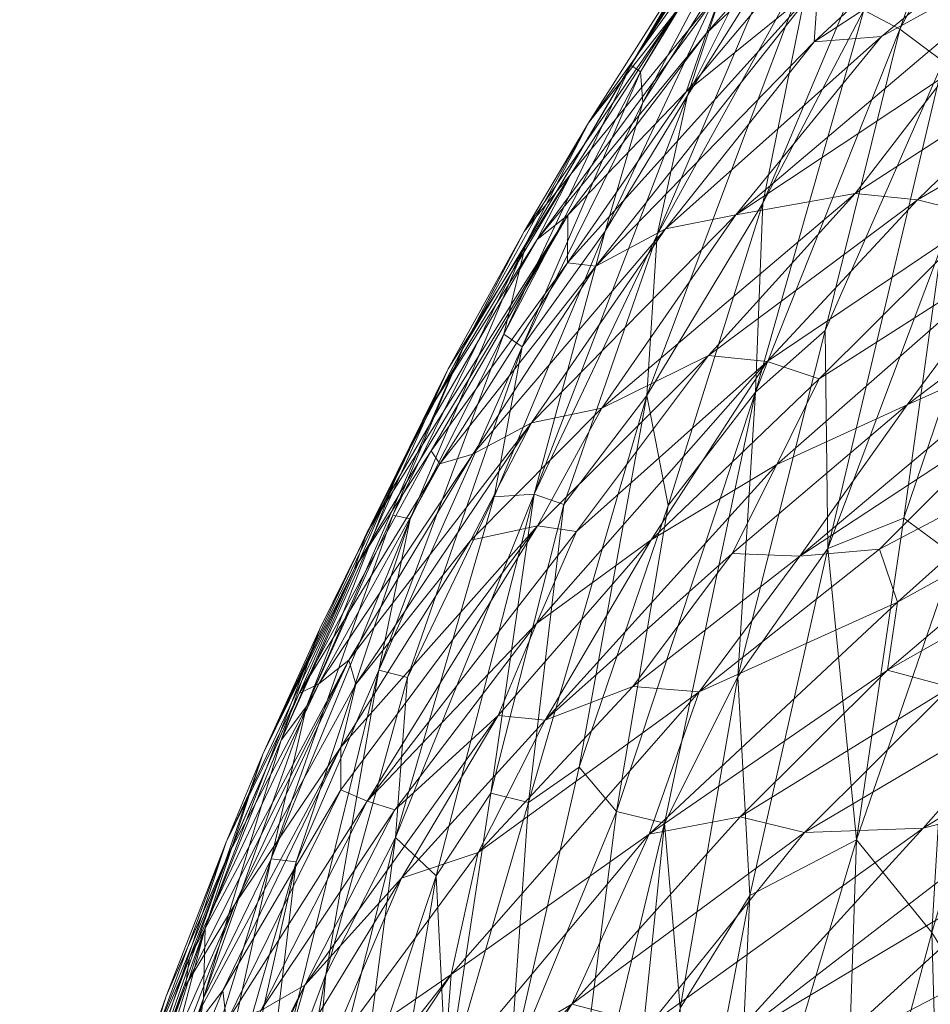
# Model space of a CAD drawing. Header units: millimetres. Extents: x -86 to 86, y 0 to 222.
# Tile 8 of 77: x -73.233 to -72.835, y 78.977 to 79.408. Entities that reach past the tile are written whole.
import ezdxf

# ---------------------------------------------------------------- set-up
doc = ezdxf.new("R2010")
doc.units = ezdxf.units.MM
doc.layers.add('A-GENM', color=13, linetype='Continuous')

# ---------------------------------------------------------------- blocks, each defined once
blk = doc.blocks.new('Model_FFAS1704-101GL0BF0 - Model_FFAS1704-101GL0BF0-430332-Preview')
at = {"layer": 'A-GENM', "lineweight": 9}
mesh = blk.add_polyface(dxfattribs=at)
corners = [(-72.70008, 79.32679, -32.84556), (-72.73486, 79.35286, -31.85162), (-72.67051, 79.50367, -32.68702), (-72.82973, 79.30876, -29.39154), (-72.82896, 79.38959, -28.77421), (-72.78951, 79.44591, -29.56807), (-72.74471, 79.49056, -30.60344), (-72.72564, 79.46523, -31.40845), (-72.77855, 79.32577, -30.79499), (-72.77645, 79.39092, -11.82785), (-72.82764, 79.38376, -12.57691), (-72.86746, 79.33183, -11.80291), (-72.87181, 79.45938, -16.57278), (-72.88366, 79.42313, -15.47498), (-72.76627, 79.53081, -16.20543), (-72.71733, 79.40068, -11.2103), (-72.61781, 79.43245, -10.92614), (-72.60725, 79.46259, -11.66119), (-72.70088, 79.35356, -9.65888), (-72.60571, 79.41131, -10.22106), (-72.70584, 79.37682, -10.37502), (-72.67371, 79.45104, -12.09253), (-72.77589, 79.44441, -13.47477), (-72.91972, 79.32257, -12.87788), (-72.88549, 79.39827, -14.56126), (-72.85607, 79.40062, -13.80067), (-72.75466, 79.48368, -14.33905), (-72.81168, 79.32193, -10.38175), (-72.7942, 79.30763, -9.67176), (-72.73321, 79.43999, -12.60364), (-72.66531, 79.34512, -9.01473), (-72.76564, 79.29932, -8.99973), (-72.9079, 79.32768, -26.49352), (-72.88549, 79.43842, -25.74958), (-72.83131, 79.50979, -26.98377), (-72.80302, 79.48873, -28.57798), (-72.76319, 79.54649, -29.29228), (-72.61092, 79.56781, -33.79641), (-72.64401, 79.38895, -33.91394), (-72.78807, 79.48839, -15.19723), (-72.69106, 79.51063, -32.06388), (-72.80846, 79.30106, -30.07592), (-72.86379, 79.41208, -27.20946), (-72.88071, 79.27189, -28.01596), (-72.84804, 79.40376, -27.93785), (-72.80887, 79.51303, -27.96065), (-72.77686, 79.26976, -8.33055), (-72.62878, 79.33516, -8.3683), (-72.84022, 79.32902, -11.13056), (-72.6375, 79.49072, -12.80048), (-72.67237, 79.49503, -13.37186), (-72.91107, 79.24488, -27.18196)]
mesh.append_faces([[corners[k] for k in face] for face in [(0, 1, 2), (3, 4, 5), (6, 7, 8), (9, 10, 11), (12, 13, 14), (15, 16, 17), (18, 19, 20), (15, 21, 9), (10, 22, 23), (24, 25, 26), (27, 28, 20), (28, 18, 20), (10, 9, 29), (30, 18, 31), (32, 33, 34), (35, 36, 4), (0, 2, 37), (0, 37, 38), (22, 26, 25), (24, 26, 39), (24, 39, 13), (23, 22, 25), (29, 22, 10), (7, 40, 1), (1, 8, 7), (41, 6, 8), (34, 42, 32), (4, 43, 44), (35, 4, 44), (5, 4, 36), (41, 5, 6), (41, 3, 5), (45, 35, 44), (42, 45, 44), (30, 46, 47), (20, 15, 27), (9, 11, 48), (11, 10, 23), (48, 27, 15), (9, 21, 29), (15, 9, 48), (49, 29, 21), (22, 29, 50), (28, 31, 18), (18, 30, 19), (15, 20, 16), (15, 17, 21), (1, 40, 2), (51, 42, 44)]], dxfattribs={"vtx0": -1, "vtx1": -1, "vtx2": -1})
mesh = blk.add_polyface(dxfattribs=at)
corners = [(-72.96049, 79.37172, -22.74085), (-72.9009, 79.48437, -22.73611), (-72.92146, 79.43355, -23.55639), (-72.96567, 79.38803, -21.13546), (-73.01162, 79.30988, -20.21682), (-72.93409, 79.44164, -20.51037), (-73.02117, 79.27033, -21.25735), (-72.98426, 79.36275, -19.30659), (-72.92525, 79.42209, -17.38119), (-72.99189, 79.34037, -17.54053), (-73.00663, 79.31175, -16.86371), (-72.97689, 79.31536, -23.27477), (-73.01315, 79.26478, -22.10121), (-72.90184, 79.43682, -24.85444), (-72.94093, 79.37469, -24.06672), (-72.88422, 79.48842, -24.33336), (-72.99318, 79.32236, -16.2905), (-72.99331, 79.30157, -15.12186), (-72.94142, 79.3764, -15.88269), (-72.88366, 79.42313, -15.47498), (-72.98104, 79.30002, -14.36562), (-72.88549, 79.39827, -14.56126), (-72.95046, 79.31643, -13.70476), (-72.85607, 79.40062, -13.80067), (-72.91972, 79.32257, -12.87788), (-72.9586, 79.24346, -25.37218), (-72.88549, 79.43842, -25.74958), (-72.9079, 79.32768, -26.49352), (-72.95415, 79.31375, -24.60107), (-72.93264, 79.40199, -16.70563), (-73.01229, 79.31519, -18.54003), (-72.94605, 79.41131, -18.37492), (-72.90407, 79.47436, -19.38605), (-72.88985, 79.50576, -21.94806), (-72.91285, 79.47315, -21.19332), (-72.96142, 79.38503, -22.0063), (-72.85429, 79.52023, -18.82291), (-73.03906, 79.26431, -19.14483), (-72.86379, 79.41208, -27.20946), (-72.91107, 79.24488, -27.18196), (-72.87963, 79.48236, -18.08213), (-72.84346, 79.50369, -17.45374), (-72.87181, 79.45938, -16.57278), (-72.84535, 79.52875, -25.67056)]
mesh.append_faces([[corners[k] for k in face] for face in [(0, 1, 2), (3, 4, 5), (6, 4, 3), (4, 7, 5), (8, 9, 10), (0, 11, 12), (13, 14, 15), (16, 17, 18), (19, 20, 21), (20, 19, 17), (21, 22, 23), (24, 23, 22), (21, 20, 22), (25, 26, 27), (14, 13, 28), (18, 17, 19), (10, 29, 8), (30, 9, 31), (7, 32, 5), (33, 3, 34), (33, 35, 3), (7, 31, 32), (36, 32, 31), (3, 5, 34), (6, 3, 35), (0, 12, 35), (1, 0, 35), (0, 2, 11), (33, 1, 35), (2, 14, 11), (15, 14, 2), (26, 28, 13), (30, 7, 37), (31, 9, 8), (26, 25, 28), (38, 39, 27), (40, 31, 8), (31, 7, 30), (29, 41, 8), (31, 40, 36), (41, 40, 8), (19, 42, 18), (29, 18, 42), (18, 29, 16), (41, 29, 42), (4, 37, 7), (10, 16, 29), (13, 43, 26)]], dxfattribs={"vtx0": -1, "vtx1": -1, "vtx2": -1})
mesh = blk.add_polyface(dxfattribs=at)
corners = [(-72.76564, 79.29932, -8.99973), (-72.7942, 79.30763, -9.67176), (-72.84483, 79.23932, -8.57211), (-72.90607, 79.25826, -10.40846), (-72.95677, 79.18029, -9.31056), (-72.88326, 79.25075, -9.66255), (-72.9784, 79.23785, -11.84982), (-72.93174, 79.26092, -11.15734), (-72.86746, 79.33183, -11.80291), (-72.93574, 79.11374, -6.82419), (-72.89171, 79.1731, -7.56852), (-72.96485, 79.11611, -7.5944), (-72.81168, 79.32193, -10.38175), (-72.84022, 79.32902, -11.13056), (-72.79914, 79.2339, -7.65945), (-72.77686, 79.26976, -8.33055), (-72.84894, 79.15306, -6.22211), (-72.95764, 79.05152, -5.57798), (-72.90178, 79.21321, -8.95059), (-72.82406, 79.17349, -30.22949), (-72.78696, 79.16646, -31.23002), (-72.83398, 79.00849, -30.41913), (-72.78473, 79.11424, -4.19936), (-72.82586, 79.11584, -4.83433), (-72.88972, 79.05215, -4.17569), (-72.91972, 79.32257, -12.87788), (-72.76283, 79.20043, -6.23137), (-72.77474, 79.21934, -6.90574), (-72.85686, 79.17614, -6.99741), (-72.80846, 79.30106, -30.07592), (-72.84626, 79.18978, -29.54653), (-72.91885, 79.12027, -27.70191), (-72.88071, 79.27189, -28.01596), (-72.87945, 79.17651, -28.63618), (-72.91107, 79.24488, -27.18196), (-72.82896, 79.38959, -28.77421), (-72.82973, 79.30876, -29.39154), (-72.95098, 79.0563, -26.98402), (-72.91365, 79.02469, -28.23267), (-72.86689, 79.04902, -29.46633), (-72.77855, 79.32577, -30.79499), (-72.85337, 79.12327, -5.47866), (-72.91784, 79.05907, -4.91279), (-72.76336, 79.17422, -5.53041), (-72.9494, 79.19537, -26.19483), (-72.9586, 79.24346, -25.37218), (-72.9079, 79.32768, -26.49352), (-72.84804, 79.40376, -27.93785), (-72.92129, 79.17426, -8.23955)]
mesh.append_faces([[corners[k] for k in face] for face in [(0, 1, 2), (3, 4, 5), (6, 7, 8), (9, 10, 11), (3, 12, 13), (10, 14, 15), (16, 9, 17), (2, 15, 0), (18, 5, 4), (19, 20, 21), (22, 23, 24), (8, 25, 6), (16, 26, 27), (16, 27, 28), (29, 19, 30), (31, 32, 33), (32, 31, 34), (35, 36, 33), (31, 37, 34), (33, 38, 31), (30, 19, 39), (20, 19, 40), (41, 42, 23), (23, 43, 41), (26, 41, 43), (17, 41, 16), (44, 45, 46), (44, 46, 34), (32, 34, 47), (32, 35, 33), (30, 33, 36), (33, 30, 39), (29, 30, 36), (19, 29, 40), (2, 18, 48), (18, 2, 1), (10, 2, 48), (2, 10, 15), (12, 3, 5), (7, 3, 13), (8, 7, 13), (1, 12, 5), (18, 1, 5), (11, 10, 48), (28, 10, 9), (28, 14, 10), (16, 41, 26), (16, 28, 9), (14, 28, 27)]], dxfattribs={"vtx0": -1, "vtx1": -1, "vtx2": -1})
mesh = blk.add_polyface(dxfattribs=at)
corners = [(-73.06332, 79.11999, -21.87274), (-73.07585, 79.12322, -21.0218), (-73.01315, 79.26478, -22.10121), (-72.97689, 79.31536, -23.27477), (-73.02552, 79.1991, -22.73985), (-73.00906, 79.23148, -12.85416), (-73.03483, 79.21778, -13.63474), (-73.089, 79.12759, -13.11317), (-73.06698, 79.21118, -18.42268), (-73.03906, 79.26431, -19.14483), (-73.10759, 79.10736, -18.66913), (-73.01162, 79.30988, -20.21682), (-73.02117, 79.27033, -21.25735), (-73.06221, 79.18952, -20.3618), (-72.98938, 79.18389, -10.40341), (-72.93174, 79.26092, -11.15734), (-73.00645, 79.18638, -11.09048), (-73.06975, 79.19111, -19.4713), (-73.11072, 79.11299, -14.61758), (-73.04926, 79.21354, -14.42977), (-73.05301, 79.21929, -15.11895), (-73.11872, 79.09261, -17.83026), (-73.04566, 79.25517, -17.78955), (-72.99331, 79.30157, -15.12186), (-73.00698, 79.1437, -9.69183), (-72.95677, 79.18029, -9.31056), (-72.90607, 79.25826, -10.40846), (-73.03574, 79.18007, -12.10854), (-72.9784, 79.23785, -11.84982), (-72.98104, 79.30002, -14.36562), (-72.91972, 79.32257, -12.87788), (-73.081, 79.18359, -16.24066), (-72.99318, 79.32236, -16.2905), (-73.00663, 79.31175, -16.86371), (-72.95046, 79.31643, -13.70476), (-73.08591, 79.11714, -12.39197), (-73.08663, 79.1678, -15.54172), (-73.1022, 79.11724, -13.77413), (-73.05473, 79.23575, -16.94802), (-73.1267, 79.08644, -16.22509), (-73.00798, 79.20032, -23.65541), (-73.01229, 79.31519, -18.54003), (-72.96142, 79.38503, -22.0063), (-72.94093, 79.37469, -24.06672), (-73.01043, 79.06531, -24.87004), (-72.99493, 79.19573, -24.3346), (-72.9586, 79.24346, -25.37218), (-72.95415, 79.31375, -24.60107), (-73.10177, 79.14132, -17.19599), (-72.99189, 79.34037, -17.54053), (-72.9494, 79.19537, -26.19483), (-72.98821, 79.08083, -25.59421)]
mesh.append_faces([[corners[k] for k in face] for face in [(0, 1, 2), (3, 4, 2), (5, 6, 7), (8, 9, 10), (11, 12, 13), (14, 15, 16), (13, 17, 11), (18, 19, 20), (8, 21, 22), (19, 23, 20), (12, 2, 1), (24, 25, 26), (24, 26, 14), (26, 15, 14), (27, 28, 5), (29, 19, 6), (28, 30, 5), (31, 32, 33), (5, 30, 34), (6, 5, 34), (5, 35, 27), (29, 6, 34), (19, 29, 23), (36, 20, 32), (6, 19, 37), (31, 38, 39), (20, 23, 32), (4, 3, 40), (9, 11, 17), (41, 8, 22), (2, 12, 42), (12, 1, 13), (17, 10, 9), (2, 4, 0), (43, 40, 3), (44, 45, 46), (40, 43, 47), (48, 38, 22), (49, 22, 38), (33, 49, 38), (46, 50, 51), (49, 41, 22), (47, 45, 40), (16, 15, 28), (27, 16, 28), (32, 31, 36), (41, 9, 8), (31, 33, 38), (46, 45, 47)]], dxfattribs={"vtx0": -1, "vtx1": -1, "vtx2": -1})
mesh = blk.add_polyface(dxfattribs=at)
corners = [(-72.9586, 79.24346, -25.37218), (-72.98821, 79.08083, -25.59421), (-73.01043, 79.06531, -24.87004), (-72.9494, 79.19537, -26.19483), (-72.91107, 79.24488, -27.18196), (-72.97198, 79.06134, -26.27166), (-73.00698, 79.1437, -9.69183), (-73.08104, 79.06598, -10.11581), (-73.06892, 79.06218, -9.41839), (-73.09248, 79.08948, -11.64382), (-73.0925, 79.07091, -10.90905), (-73.00645, 79.18638, -11.09048), (-73.14131, 79.0435, -13.98766), (-73.1022, 79.11724, -13.77413), (-73.11072, 79.11299, -14.61758), (-73.089, 79.12759, -13.11317), (-73.13877, 79.02101, -12.17131), (-73.08591, 79.11714, -12.39197), (-73.11206, 79.03936, -20.13383), (-73.12303, 79.04068, -19.25424), (-73.06221, 79.18952, -20.3618), (-73.11872, 79.09261, -17.83026), (-73.10177, 79.14132, -17.19599), (-73.04566, 79.25517, -17.78955), (-73.06598, 79.03228, -8.31528), (-73.03253, 79.0435, -7.43079), (-73.00315, 79.10144, -8.2433), (-72.96485, 79.11611, -7.5944), (-73.03483, 79.21778, -13.63474), (-73.08663, 79.1678, -15.54172), (-73.1267, 79.08644, -16.22509), (-73.14269, 79.04803, -15.12333), (-73.04926, 79.21354, -14.42977), (-73.05473, 79.23575, -16.94802), (-73.05301, 79.21929, -15.11895), (-73.07585, 79.12322, -21.0218), (-73.06975, 79.19111, -19.4713), (-73.10759, 79.10736, -18.66913), (-73.06332, 79.11999, -21.87274), (-73.09906, 78.99006, -21.5988), (-73.0686, 79.05001, -22.5023), (-73.02552, 79.1991, -22.73985), (-73.00798, 79.20032, -23.65541), (-73.05088, 79.03322, -23.47119), (-73.06698, 79.21118, -18.42268), (-73.15259, 78.97973, -18.0924), (-73.15192, 79.01056, -17.01375), (-73.02697, 79.06941, -24.18504), (-72.99493, 79.19573, -24.3346), (-72.95098, 79.0563, -26.98402), (-73.15877, 78.99739, -13.34276), (-73.00906, 79.23148, -12.85416), (-73.03574, 79.18007, -12.10854), (-72.98938, 79.18389, -10.40341), (-73.02365, 79.10335, -8.98066), (-72.95677, 79.18029, -9.31056), (-72.90178, 79.21321, -8.95059), (-72.92129, 79.17426, -8.23955), (-72.93574, 79.11374, -6.82419), (-73.081, 79.18359, -16.24066)]
mesh.append_faces([[corners[k] for k in face] for face in [(0, 1, 2), (3, 4, 5), (6, 7, 8), (9, 10, 11), (12, 13, 14), (15, 16, 17), (18, 19, 20), (21, 22, 23), (24, 25, 26), (25, 27, 26), (15, 28, 13), (29, 30, 31), (32, 14, 13), (29, 31, 14), (22, 30, 33), (14, 34, 29), (18, 20, 35), (36, 20, 19), (37, 36, 19), (38, 39, 35), (40, 38, 41), (42, 40, 41), (42, 43, 40), (21, 44, 37), (45, 21, 37), (22, 21, 46), (30, 22, 46), (47, 48, 2), (3, 5, 1), (43, 42, 47), (4, 49, 5), (15, 13, 50), (51, 15, 17), (9, 52, 17), (52, 9, 11), (16, 9, 17), (11, 7, 53), (6, 8, 54), (6, 54, 55), (7, 6, 53), (26, 55, 54), (55, 26, 56), (7, 11, 10), (26, 27, 57), (58, 27, 25), (26, 57, 56), (54, 24, 26), (30, 29, 59), (47, 42, 48)]], dxfattribs={"vtx0": -1, "vtx1": -1, "vtx2": -1})
mesh = blk.add_polyface(dxfattribs=at)
corners = [(-72.94406, 78.97536, -27.4948), (-72.95098, 79.0563, -26.98402), (-72.91885, 79.12027, -27.70191), (-72.87319, 78.92105, -0.31335), (-72.95272, 78.87813, -0.67079), (-72.95988, 78.83946, 0.22241), (-72.88236, 78.88386, 0.5269), (-72.78743, 79.04058, -2.2547), (-72.78232, 79.06827, -2.93098), (-72.92498, 78.95845, -2.28832), (-72.8813, 78.95482, -1.36633), (-72.78817, 78.95436, 0.04176), (-72.79226, 78.85925, 2.4289), (-72.87444, 78.84329, 1.70468), (-72.89599, 78.7933, 2.59384), (-72.91784, 79.05907, -4.91279), (-72.99147, 78.9771, -4.33871), (-72.88972, 79.05215, -4.17569), (-72.85337, 79.12327, -5.47866), (-72.95764, 79.05152, -5.57798), (-72.83774, 79.05417, -3.34596), (-72.95732, 78.96822, -3.25601), (-72.75894, 79.01839, -1.30069), (-72.95466, 78.90358, -1.41164), (-72.77997, 78.92644, 0.87704), (-72.76931, 78.81981, 3.62708), (-72.78473, 79.11424, -4.19936), (-72.82586, 79.11584, -4.83433), (-72.79385, 78.97666, -0.62599), (-72.86689, 79.04902, -29.46633), (-72.83398, 79.00849, -30.41913), (-72.87323, 78.86234, -29.64121), (-72.78696, 79.16646, -31.23002), (-72.79932, 78.95245, -31.35233), (-72.77508, 78.77936, -31.99373), (-72.8057, 78.75056, -31.27942), (-72.83038, 78.8806, -30.68119), (-72.86694, 78.69299, -29.85079), (-72.82406, 79.17349, -30.22949), (-72.92086, 78.86802, -28.38928), (-72.91365, 79.02469, -28.23267), (-72.74765, 79.1095, -3.59978), (-72.98509, 78.75302, 1.90375), (-72.76616, 78.90318, 1.63672), (-72.87945, 79.17651, -28.63618), (-72.9484, 78.84165, -27.67322), (-72.9078, 78.73108, 3.82623), (-72.95725, 78.80823, 1.10407), (-72.76786, 78.94656, -32.08581), (-72.89757, 78.6642, -29.13648)]
mesh.append_faces([[corners[k] for k in face] for face in [(0, 1, 2), (3, 4, 5), (6, 3, 5), (7, 8, 9), (3, 10, 4), (3, 6, 11), (12, 13, 14), (15, 16, 17), (18, 19, 15), (20, 21, 9), (7, 10, 22), (10, 7, 9), (4, 10, 23), (24, 6, 13), (12, 14, 25), (17, 21, 20), (26, 17, 20), (17, 27, 15), (3, 11, 28), (28, 10, 3), (29, 30, 31), (30, 32, 33), (36, 37, 31), (36, 30, 33), (38, 30, 29), (31, 30, 36), (31, 39, 29), (40, 0, 2), (41, 26, 20), (14, 13, 42), (43, 13, 12), (40, 29, 39), (29, 40, 44), (45, 0, 40), (45, 40, 39), (25, 14, 46), (5, 47, 6), (13, 6, 47), (11, 6, 24), (13, 43, 24), (8, 41, 20), (9, 8, 20), (10, 28, 22), (9, 23, 10), (48, 34, 33), (35, 36, 33), (49, 39, 31)]], dxfattribs={"vtx0": -1, "vtx1": -1, "vtx2": -1})
mesh.append_faces([[corners[k] for k in face] for face in [(33, 34, 35)]], dxfattribs={"vtx0": -1, "vtx2": -1})
mesh = blk.add_polyface(dxfattribs=at)
corners = [(-73.11872, 79.09261, -17.83026), (-73.15259, 78.97973, -18.0924), (-73.15192, 79.01056, -17.01375), (-73.14269, 79.04803, -15.12333), (-73.18937, 78.9072, -15.92832), (-73.19094, 78.91596, -14.87057), (-73.1267, 79.08644, -16.22509), (-73.19775, 78.85249, -10.23622), (-73.20003, 78.82564, -9.30588), (-73.14259, 78.96921, -10.19781), (-73.18665, 78.91266, -12.00142), (-73.22099, 78.80615, -11.15536), (-73.16229, 78.95945, -11.47497), (-73.18221, 78.89511, -17.28774), (-73.15998, 78.8728, -19.41753), (-73.12303, 79.04068, -19.25424), (-73.11206, 79.03936, -20.13383), (-73.15877, 78.99739, -13.34276), (-73.1022, 79.11724, -13.77413), (-73.14131, 79.0435, -13.98766), (-73.10017, 78.95159, -7.23058), (-73.15144, 78.87119, -7.29), (-73.13307, 78.87671, -6.49638), (-73.16894, 78.98052, -14.43598), (-73.11072, 79.11299, -14.61758), (-73.18295, 78.94026, -13.71331), (-73.23304, 78.77376, -13.89567), (-73.13877, 79.02101, -12.17131), (-73.089, 79.12759, -13.11317), (-73.16046, 78.98512, -12.70905), (-73.20596, 78.86982, -12.88302), (-73.14421, 78.98309, -10.89143), (-73.18804, 78.89568, -16.59622), (-73.10833, 78.9854, -8.71417), (-73.19211, 78.82161, -8.41455), (-73.17565, 78.84074, -7.8219), (-73.12752, 78.97431, -9.39558), (-73.14005, 78.91392, -20.16242), (-73.1616, 78.91605, -18.68626), (-73.18947, 78.82887, -17.92377), (-73.09906, 78.99006, -21.5988), (-73.10685, 78.89803, -22.01597), (-73.13551, 78.79086, -21.37932), (-73.10759, 79.10736, -18.66913), (-73.12665, 78.9167, -20.88678), (-73.09248, 79.08948, -11.64382), (-73.08104, 79.06598, -10.11581), (-73.0925, 79.07091, -10.90905), (-73.12055, 78.94286, -7.92541)]
mesh.append_faces([[corners[k] for k in face] for face in [(0, 1, 2), (3, 4, 5), (3, 6, 4), (7, 8, 9), (10, 11, 12), (1, 13, 2), (14, 15, 16), (17, 18, 19), (20, 21, 22), (3, 23, 24), (25, 23, 26), (27, 28, 29), (29, 17, 30), (12, 27, 10), (31, 7, 9), (23, 3, 5), (6, 2, 4), (32, 2, 13), (33, 34, 35), (36, 9, 8), (16, 37, 14), (1, 38, 39), (40, 41, 42), (15, 38, 1), (15, 1, 43), (1, 39, 13), (2, 32, 4), (15, 14, 38), (26, 23, 5), (23, 25, 19), (44, 40, 42), (31, 45, 12), (46, 9, 36), (31, 9, 47), (34, 33, 36), (45, 31, 47), (7, 31, 12), (21, 20, 48), (48, 33, 35), (48, 35, 21), (23, 19, 24), (17, 19, 25), (30, 17, 25), (17, 29, 28), (10, 27, 29), (45, 27, 12), (30, 10, 29), (16, 44, 37)]], dxfattribs={"vtx0": -1, "vtx1": -1, "vtx2": -1})
mesh = blk.add_polyface(dxfattribs=at)
corners = [(-72.93574, 79.11374, -6.82419), (-73.04426, 78.99, -6.25292), (-72.95764, 79.05152, -5.57798), (-73.03253, 79.0435, -7.43079), (-73.10017, 78.95159, -7.23058), (-73.04819, 78.88555, -3.4086), (-73.03825, 78.86216, -2.44073), (-72.95732, 78.96822, -3.25601), (-73.0925, 79.07091, -10.90905), (-73.14259, 78.96921, -10.19781), (-73.08104, 79.06598, -10.11581), (-72.99837, 78.8821, -1.87126), (-72.92498, 78.95845, -2.28832), (-72.99147, 78.9771, -4.33871), (-72.88972, 79.05215, -4.17569), (-73.10599, 78.89709, -5.86104), (-73.04774, 78.94384, -5.04126), (-73.10833, 78.9854, -8.71417), (-73.02365, 79.10335, -8.98066), (-73.06892, 79.06218, -9.41839), (-73.10685, 78.89803, -22.01597), (-73.0686, 79.05001, -22.5023), (-73.08358, 78.93547, -22.78983), (-73.07585, 79.12322, -21.0218), (-73.12665, 78.9167, -20.88678), (-73.11206, 79.03936, -20.13383), (-73.07364, 78.8961, -23.43063), (-73.04638, 78.94201, -24.24198), (-73.07521, 78.78843, -23.81075), (-73.02697, 79.06941, -24.18504), (-73.01043, 79.06531, -24.87004), (-73.06598, 79.03228, -8.31528), (-73.13307, 78.87671, -6.49638), (-73.06702, 78.89186, -4.21618), (-72.95466, 78.90358, -1.41164), (-72.9484, 78.84165, -27.67322), (-72.97252, 78.84676, -26.97431), (-72.94406, 78.97536, -27.4948), (-73.09906, 78.99006, -21.5988), (-72.97198, 79.06134, -26.27166), (-73.01867, 78.94793, -25.21125), (-72.98821, 79.08083, -25.59421), (-73.10026, 78.80228, -22.81687), (-72.91784, 79.05907, -4.91279), (-73.05088, 79.03322, -23.47119), (-73.04944, 78.81826, -24.62189), (-72.99704, 78.86401, -26.19799), (-72.95098, 79.0563, -26.98402), (-73.12101, 78.82409, -4.39348), (-73.12752, 78.97431, -9.39558), (-73.12055, 78.94286, -7.92541), (-73.12851, 78.83667, -5.09311), (-73.06332, 79.11999, -21.87274)]
mesh.append_faces([[corners[k] for k in face] for face in [(0, 1, 2), (1, 3, 4), (5, 6, 7), (3, 1, 0), (8, 9, 10), (6, 11, 12), (12, 7, 6), (13, 7, 14), (15, 16, 1), (17, 18, 19), (20, 21, 22), (23, 24, 25), (26, 27, 28), (27, 29, 30), (31, 4, 3), (32, 15, 1), (2, 16, 13), (16, 33, 13), (13, 33, 5), (13, 5, 7), (12, 11, 34), (35, 36, 37), (38, 21, 20), (39, 40, 41), (42, 22, 26), (13, 43, 2), (22, 21, 44), (26, 22, 44), (20, 22, 42), (44, 29, 27), (44, 27, 26), (40, 45, 27), (40, 27, 30), (41, 40, 30), (46, 40, 39), (47, 46, 39), (36, 46, 47), (36, 47, 37), (1, 16, 2), (16, 48, 33), (19, 10, 49), (17, 19, 49), (17, 50, 31), (18, 17, 31), (31, 50, 4), (1, 4, 32), (16, 15, 51), (23, 38, 24), (21, 38, 52)]], dxfattribs={"vtx0": -1, "vtx1": -1, "vtx2": -1})

msp = doc.modelspace()

# ---------------------------------------------------------------- block references
at = {"layer": 'A-GENM', "lineweight": 9}
msp.add_blockref('Model_FFAS1704-101GL0BF0 - Model_FFAS1704-101GL0BF0-430332-Preview', (0, 0), dxfattribs=at)

doc.saveas('drawing.dxf')
